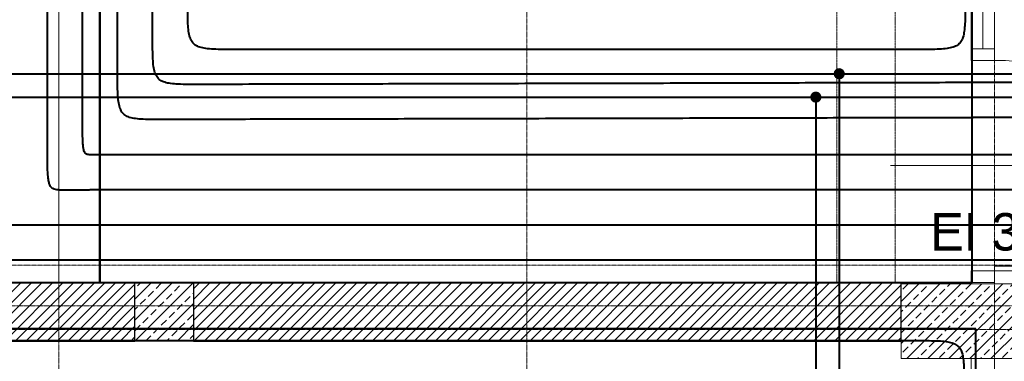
# Model space of a CAD drawing. Header units: millimetres. Extents: x 49908 to 79848, y -11883 to -3092.
# Tile 113 of 222: x 68274 to 68695, y -4640 to -4494. Entities that reach past the tile are written whole.
import ezdxf
from ezdxf.lldxf.tags import DXFTag

# ---------------------------------------------------------------- set-up
doc = ezdxf.new("R2010")
doc.units = ezdxf.units.MM
for name, pattern in [('0.5_0.5', [10, 5, -5]), ('AUSGEZOGEN', [0]), ('DASHDOT', [1, 0.5, -0.25, 0, -0.25]), ('DASHED', [19.05, 12.7, -6.35])]:
    doc.linetypes.add(name, pattern=pattern)
doc.layers.get('0').update_dxf_attribs({"color": 9, "lineweight": 9})
for name, color, linetype, lineweight in [('A opis', 9, 'Continuous', 13), ('A stolarka', 9, 'Continuous', 9), ('A_HATCH', 9, 'Continuous', 9), ('A_MUROWANE', 9, 'Continuous', 25), ('A_OSIE', 9, 'DASHDOT', 9), ('A_PRZERYW', 9, 'DASHED', 9), ('\x9dciany', 9, 'Continuous', 9)]:
    doc.layers.add(name, color=color, linetype=linetype, lineweight=lineweight)
doc.layers.add('A_WYMIAR', color=9, linetype='Continuous', lineweight=5, transparency=0.2)
for name, color, linetype, true_color in [('IS_Ogrzewanie_płaszczyznowe', 7, 'SOLID', 0xac00e6), ('IS_Przyłącza_o.p._Powrót', 7, 'DASH', 0x438955), ('IS_Przyłącza_o.p._Zasilanie', 7, 'SOLID', 0xff9124)]:
    doc.layers.add(name, color=color, linetype=linetype, true_color=true_color)
doc.layers.add('IS_Opisy_działek_Therm', color=7, linetype='SOLID')
for name, color, linetype, lineweight, true_color in [('IS_Powrót', 7, 'DASH', 25, 0x0000e6), ('IS_Rys.pętli_o.p._Powrót', 7, 'DASH', 13, 0x4c9a5f), ('IS_Rys.pętli_o.p._Zasilanie', 7, 'SOLID', 13, 0xff8c1a), ('IS_Zasilanie', 7, 'SOLID', 25, 0xeb0000)]:
    doc.layers.add(name, color=color, linetype=linetype, lineweight=lineweight, true_color=true_color)
tags = doc.linetypes.add('DASH', pattern=[15, 10, -5]).pattern_tags.tags
tags[6:7] = [DXFTag(74, 4), DXFTag(75, 0), DXFTag(340, '0'), DXFTag(46, 0.0), DXFTag(50, 0.0), DXFTag(44, 0.0), DXFTag(45, 0.0)]
tags[4:5] = [DXFTag(74, 4), DXFTag(75, 0), DXFTag(340, '0'), DXFTag(46, 0.0), DXFTag(50, 0.0), DXFTag(44, 0.0), DXFTag(45, 0.0)]
tags = doc.linetypes.add('SOLID', pattern=[10, 10, 0]).pattern_tags.tags
tags[6:7] = [DXFTag(74, 4), DXFTag(75, 0), DXFTag(340, '0'), DXFTag(46, 0.0), DXFTag(50, 0.0), DXFTag(44, 0.0), DXFTag(45, 0.0)]
tags[4:5] = [DXFTag(74, 4), DXFTag(75, 0), DXFTag(340, '0'), DXFTag(46, 0.0), DXFTag(50, 0.0), DXFTag(44, 0.0), DXFTag(45, 0.0)]

msp = doc.modelspace()

# ---------------------------------------------------------------- hatches: boundary and pattern name
at = {"lineweight": 5, "ltscale": 0.25}
h = msp.add_hatch(dxfattribs=at)
h.set_pattern_fill('ANSI33', color=256, style=0)
h.set_pattern_definition([(45, (68322.9694, -4631.6265), (-4.4901, 4.4901), []), (45, (68327.4595, -4631.6265), (-4.4901, 4.4901), [3.175, -1.5875])])
h.paths.add_polyline_path([(68322.97, -4606.63), (68322.97, -4631.63), (68347.97, -4631.63), (68347.97, -4606.63)])
h = msp.add_hatch(dxfattribs=at)
h.set_pattern_fill('ANSI33', color=256, angle=90, style=0)
h.set_pattern_definition([(45, (16000, -25), (-4.49012806, 4.49012806), []), (45, (16004.49, -25), (-4.49012806, 4.49012806), [3.175, -1.5875])])
h.paths.add_polyline_path([(68700.47, -4639.13), (68650.47, -4639.13), (68650.47, -4607.13), (68700.47, -4607.13)])
at = {"layer": 'A_HATCH', "transparency": 33554687}
h = msp.add_hatch(dxfattribs=at)
h.set_pattern_fill('ANSI31', color=256, angle=360)
h.set_pattern_definition([(45, (16000, -2e-11), (-2.24506403, 2.24506403), [])])
h.paths.add_polyline_path([(68040.47, -4266.63), (68015.47, -4266.63), (68015.47, -4506.63), (68040.47, -4506.63)])
h.paths.add_polyline_path([(68015.47, -4631.63), (68015.47, -4606.63), (67775.47, -4606.63), (67775.47, -4631.63)])
h.paths.add_polyline_path([(68322.97, -4631.63), (68322.97, -4606.63), (68040.47, -4606.63), (68040.47, -4631.63)])
h.paths.add_polyline_path([(68347.97, -4606.63), (68347.97, -4631.63), (68650.47, -4631.63), (68650.47, -4606.63)])
at = {"layer": 'IS_Opisy_działek_Therm'}
h = msp.add_hatch(color=5, dxfattribs=at)
edge = h.paths.add_edge_path()
edge.add_arc((68614.04, -4527.34), 2.4, 0, 360)
at = {"layer": 'IS_Zasilanie'}
h = msp.add_hatch(color=256, dxfattribs=at)
edge = h.paths.add_edge_path()
edge.add_arc((68624.04, -4517.34), 2.4, 0, 360)

# ---------------------------------------------------------------- linework, layer by layer
for points in [[(68322.97, -4606.63), (68322.97, -4631.63), (68347.97, -4631.63), (68347.97, -4606.63)], [(68700.47, -4639.13), (68650.47, -4639.13), (68650.47, -4607.13), (68700.47, -4607.13)]]:
    msp.add_lwpolyline(points, close=True)
at = {"layer": 'A opis', "ltscale": 0.5}
msp.add_line((68645.98, -4556.63), (68705.48, -4556.63), dxfattribs=at)
at = {"layer": 'A stolarka'}
for p, q in [((68680.47, -4506.63), (68680.47, -4266.63)), ((68690.47, -4506.63), (68690.47, -4266.63)), ((68685.47, -4506.63), (68685.47, -4276.63))]:
    msp.add_line(p, q, dxfattribs=at)
at = {"layer": 'A stolarka', "linetype": 'AUSGEZOGEN', "lineweight": 0}
msp.add_line((68692.97, -4556.63), (68677.97, -4556.63), dxfattribs=at)
for points in [[(68680.47, -4511.63), (68680.47, -4506.63), (68690.47, -4506.63), (68690.47, -4511.63)], [(68690.47, -4601.63), (68690.47, -4599.63), (68780.47, -4599.63), (68780.47, -4601.63)], [(68680.47, -4606.63), (68680.47, -4601.63), (68690.47, -4601.63), (68690.47, -4606.63)], [(68680.47, -4639.13), (68680.47, -4644.13), (68690.47, -4644.13), (68690.47, -4639.13)]]:
    msp.add_lwpolyline(points, close=True, dxfattribs=at)
msp.add_arc((68690.47, -4601.63), 90, 0, 90, dxfattribs=at)
at = {"layer": 'A_MUROWANE', "ltscale": 0.5}
for points in [[(68322.97, -4606.63), (68040.47, -4606.63), (68040.47, -4631.63), (68322.97, -4631.63)], [(68650.47, -4606.63), (68347.97, -4606.63), (68347.97, -4631.63), (68650.47, -4631.63)]]:
    msp.add_lwpolyline(points, close=True, dxfattribs=at)
at = {"layer": 'A_OSIE', "ltscale": 0.3, "transparency": 33554559}
for p, q in [((68290.47, -7140.05), (68290.47, -3902.99)), ((68490.47, -7140.05), (68490.47, -3902.99)), ((68690.47, -7140.05), (68690.47, -3902.99)), ((67440.85, -4599.13), (70341.81, -4599.13)), ((70343.66, -4616.63), (67440.85, -4616.63)), ((70341.81, -4626.63), (67440.85, -4626.63))]:
    msp.add_line(p, q, dxfattribs=at)
at = {"layer": 'A_PRZERYW', "ltscale": 0.01}
for points in [[(68622.97, -4266.63), (68622.97, -4606.63)], [(68647.97, -4266.63), (68647.97, -4606.63)]]:
    msp.add_lwpolyline(points, dxfattribs=at)
at = {"layer": 'IS_Ogrzewanie_płaszczyznowe', "lineweight": 40}
for p, q in [((68308, -4266.7), (68308, -4606.65)), ((68308, -4606.65), (68308, -4266.7)), ((68680.94, -4606.65), (68680.94, -4266.7)), ((68042.42, -4606.65), (68308, -4606.65)), ((68308, -4606.65), (68680.94, -4606.65)), ((68682.46, -4626.43), (68143.5, -4626.43)), ((68682.46, -4747.07), (68682.46, -4626.43))]:
    msp.add_line(p, q, dxfattribs=at)
at = {"layer": 'IS_Powrót', "lineweight": 40}
for p, q in [((67992.08, -4527.34), (68614.04, -4527.34)), ((68614.04, -4527.34), (68614.04, -5258.71)), ((68614.04, -4527.34), (69139.39, -4527.34))]:
    msp.add_line(p, q, dxfattribs=at)
at = {"layer": 'IS_Przyłącza_o.p._Powrót', "lineweight": 40}
for points, knots in [([(68772, -4521.12), (68771.3, -4521.12), (68768.65, -4521.12), (68763.11, -4521.12), (68754.69, -4521.12), (68744.23, -4521.12), (68732.53, -4521.12), (68720.42, -4521.12), (68708.72, -4521.12), (68698.25, -4521.12), (68689.83, -4521.12), (68684.29, -4521.12), (68681.64, -4521.12), (68680.94, -4521.12)], [0, 0, 0, 0, 0.0212104, 0.0793681, 0.1662624, 0.2736829, 0.3934192, 0.5172608, 0.6369971, 0.7444176, 0.8313119, 0.8894696, 0.91068, 0.91068, 0.91068, 0.91068]), ([(68742.01, -4551.97), (68738.64, -4551.97), (68726.03, -4551.97), (68699.62, -4551.97), (68659.51, -4551.97), (68609.62, -4551.97), (68553.86, -4551.97), (68496.15, -4551.97), (68440.39, -4551.97), (68390.5, -4551.97), (68350.39, -4551.97), (68323.98, -4551.97), (68311.37, -4551.97), (68308, -4551.97)], [0, 0, 0, 0, 0.101083, 0.378245, 0.792357, 1.304292, 1.874919, 2.465111, 3.035738, 3.547673, 3.961785, 4.238947, 4.34003, 4.34003, 4.34003, 4.34003]), ([(68713.81, -4582.11), (68708.45, -4582.11), (68688.36, -4582.11), (68646.29, -4582.11), (68582.39, -4582.11), (68502.92, -4582.11), (68414.09, -4582.11), (68322.15, -4582.11), (68233.32, -4582.11), (68153.84, -4582.11), (68089.95, -4582.11), (68047.88, -4582.11), (68027.79, -4582.11), (68022.42, -4582.11)], [0, 0, 0, 0, 0.16103, 0.602565, 1.26227, 2.07781, 2.986852, 3.927062, 4.836104, 5.651644, 6.311349, 6.752884, 6.913914, 6.913914, 6.913914, 6.913914])]:
    msp.add_open_spline(points, degree=3, knots=knots, dxfattribs=at)
at = {"layer": 'IS_Przyłącza_o.p._Zasilanie', "lineweight": 40}
for points, knots in [([(68757, -4536.12), (68756.41, -4536.12), (68754.2, -4536.12), (68749.58, -4536.12), (68742.55, -4536.12), (68733.8, -4536.12), (68724.03, -4536.12), (68713.91, -4536.12), (68704.14, -4536.12), (68695.4, -4536.12), (68688.37, -4536.12), (68683.74, -4536.12), (68681.53, -4536.12), (68680.94, -4536.12)], [0, 0, 0, 0, 0.0177168, 0.0662952, 0.138877, 0.2286041, 0.3286183, 0.4320617, 0.5320759, 0.621803, 0.6943848, 0.7429632, 0.76068, 0.76068, 0.76068, 0.76068]), ([(68727.01, -4566.97), (68723.75, -4566.97), (68711.58, -4566.97), (68686.08, -4566.97), (68647.36, -4566.97), (68599.2, -4566.97), (68545.37, -4566.97), (68489.65, -4566.97), (68435.81, -4566.97), (68387.65, -4566.97), (68348.93, -4566.97), (68323.43, -4566.97), (68311.26, -4566.97), (68308, -4566.97)], [0, 0, 0, 0, 0.097589, 0.365172, 0.764972, 1.259213, 1.810118, 2.379912, 2.930817, 3.425058, 3.824858, 4.092441, 4.19003, 4.19003, 4.19003, 4.19003]), ([(68698.81, -4597.11), (68693.56, -4597.11), (68673.91, -4597.11), (68632.75, -4597.11), (68570.24, -4597.11), (68492.49, -4597.11), (68405.59, -4597.11), (68315.64, -4597.11), (68228.75, -4597.11), (68150.99, -4597.11), (68088.49, -4597.11), (68047.32, -4597.11), (68027.67, -4597.11), (68022.42, -4597.11)], [0, 0, 0, 0, 0.157537, 0.589492, 1.234884, 2.032732, 2.922052, 3.841863, 4.731183, 5.52903, 6.174422, 6.606377, 6.763914, 6.763914, 6.763914, 6.763914])]:
    msp.add_open_spline(points, degree=3, knots=knots, dxfattribs=at)
at = {"layer": 'IS_Rys.pętli_o.p._Powrót', "lineweight": 40}
for points, knots in [([(68300.5, -4531.97), (68300.5, -4530.12), (68300.5, -4523.22), (68300.5, -4508.75), (68300.5, -4486.77), (68300.5, -4459.44), (68300.5, -4428.89), (68300.5, -4397.27), (68300.5, -4366.73), (68300.5, -4339.39), (68300.5, -4317.42), (68300.5, -4302.95), (68300.5, -4296.04), (68300.5, -4294.2)], [0, 0, 0, 0, 0.055379, 0.207224, 0.434098, 0.714564, 1.027186, 1.350527, 1.663148, 1.943615, 2.170489, 2.322334, 2.377713, 2.377713, 2.377713, 2.377713]), ([(68330.5, -4501.97), (68330.5, -4500.47), (68330.5, -4494.87), (68330.5, -4483.14), (68330.5, -4465.33), (68330.5, -4443.17), (68330.5, -4418.4), (68330.5, -4392.77), (68330.5, -4368), (68330.5, -4345.84), (68330.5, -4328.03), (68330.5, -4316.29), (68330.5, -4310.69), (68330.5, -4309.2)], [0, 0, 0, 0, 0.044898, 0.168005, 0.351942, 0.579328, 0.832783, 1.094929, 1.348385, 1.575771, 1.759708, 1.882815, 1.927713, 1.927713, 1.927713, 1.927713]), ([(68350.5, -4521.92), (68348.85, -4521.92), (68345.83, -4521.93), (68341.72, -4521.87), (68338.41, -4521.63), (68335.79, -4521.13), (68333.73, -4520.22), (68332.24, -4518.74), (68331.33, -4516.68), (68330.82, -4514.06), (68330.58, -4510.75), (68330.5, -4506.64), (68330.5, -4503.63), (68330.5, -4501.97)], [0, 0, 0, 0, 0.0497369, 0.0904692, 0.1231942, 0.1491771, 0.1703278, 0.1896424, 0.2107931, 0.236776, 0.269501, 0.3102333, 0.3599702, 0.3599702, 0.3599702, 0.3599702]), ([(68685.35, -4521.12), (68682.75, -4521.12), (68673.03, -4521.15), (68652.65, -4521.2), (68621.71, -4521.27), (68583.21, -4521.36), (68540.19, -4521.47), (68495.66, -4521.57), (68452.65, -4521.68), (68414.15, -4521.77), (68383.21, -4521.84), (68362.83, -4521.89), (68353.1, -4521.91), (68350.5, -4521.92)], [0, 0, 0, 0, 0.077989, 0.291831, 0.611335, 1.006313, 1.446575, 1.901931, 2.342193, 2.737171, 3.056675, 3.270517, 3.348506, 3.348506, 3.348506, 3.348506]), ([(68304.25, -4551.97), (68303.94, -4551.97), (68303.38, -4551.97), (68302.58, -4551.89), (68301.9, -4551.6), (68301.38, -4550.95), (68301.05, -4549.97), (68300.81, -4548.55), (68300.66, -4546.61), (68300.56, -4544.04), (68300.52, -4540.74), (68300.5, -4536.64), (68300.5, -4533.63), (68300.5, -4531.97)], [0, 0, 0, 0, 0.0093269, 0.0170343, 0.0237818, 0.0311018, 0.0409415, 0.0548537, 0.0740143, 0.0994302, 0.1320416, 0.1727634, 0.2225004, 0.2225004, 0.2225004, 0.2225004]), ([(68308, -4551.97), (68307.98, -4551.97), (68307.87, -4551.97), (68307.64, -4551.97), (68307.29, -4551.97), (68306.86, -4551.97), (68306.38, -4551.97), (68305.88, -4551.97), (68305.4, -4551.97), (68304.97, -4551.97), (68304.62, -4551.97), (68304.39, -4551.97), (68304.28, -4551.97), (68304.25, -4551.97)], [0, 0, 0, 0, 0.0008734, 0.00326822, 0.00684636, 0.01126972, 0.01620023, 0.02129977, 0.02623028, 0.03065364, 0.03423178, 0.0366266, 0.0375, 0.0375, 0.0375, 0.0375])]:
    msp.add_open_spline(points, degree=3, knots=knots, dxfattribs=at)
at = {"layer": 'IS_Rys.pętli_o.p._Zasilanie', "lineweight": 40}
for points, knots in [([(68315.5, -4516.97), (68315.5, -4515.24), (68315.5, -4508.77), (68315.5, -4495.21), (68315.5, -4474.62), (68315.5, -4449.02), (68315.5, -4420.4), (68315.5, -4390.77), (68315.5, -4362.15), (68315.5, -4336.54), (68315.5, -4315.96), (68315.5, -4302.4), (68315.5, -4295.93), (68315.5, -4294.2)], [0, 0, 0, 0, 0.051885, 0.194151, 0.406712, 0.669485, 0.962385, 1.265327, 1.558227, 1.821, 2.033562, 2.175828, 2.227713, 2.227713, 2.227713, 2.227713]), ([(68285.5, -4547.11), (68285.5, -4545.26), (68285.5, -4538.35), (68285.5, -4523.87), (68285.5, -4501.88), (68285.5, -4474.54), (68285.5, -4443.97), (68285.5, -4412.33), (68285.5, -4381.77), (68285.5, -4354.42), (68285.5, -4332.43), (68285.5, -4317.96), (68285.5, -4311.04), (68285.5, -4309.2)], [0, 0, 0, 0, 0.055411, 0.207344, 0.43435, 0.714979, 1.027782, 1.35131, 1.664114, 1.944743, 2.171749, 2.323682, 2.379093, 2.379093, 2.379093, 2.379093]), ([(68365.5, -4506.97), (68363.85, -4506.97), (68360.83, -4506.97), (68356.72, -4506.9), (68353.41, -4506.65), (68350.79, -4506.14), (68348.73, -4505.23), (68347.24, -4503.74), (68346.33, -4501.68), (68345.82, -4499.06), (68345.58, -4495.75), (68345.5, -4491.64), (68345.5, -4488.63), (68345.5, -4486.97)], [0, 0, 0, 0, 0.0497373, 0.0904721, 0.1232039, 0.1491998, 0.1703704, 0.1897083, 0.2108788, 0.2368747, 0.2696065, 0.3103414, 0.3600787, 0.3600787, 0.3600787, 0.3600787]), ([(68677.91, -4486.97), (68677.91, -4488.63), (68677.91, -4491.64), (68677.82, -4495.75), (68677.57, -4499.06), (68677.06, -4501.68), (68676.15, -4503.74), (68674.65, -4505.23), (68672.59, -4506.14), (68669.97, -4506.65), (68666.66, -4506.9), (68662.55, -4506.97), (68659.54, -4506.97), (68657.88, -4506.97)], [0, 0, 0, 0, 0.0497375, 0.0904741, 0.1232107, 0.1492158, 0.1704003, 0.1897544, 0.2109389, 0.236944, 0.2696806, 0.3104172, 0.3601547, 0.3601547, 0.3601547, 0.3601547]), ([(68657.88, -4506.97), (68655.61, -4506.97), (68647.11, -4506.97), (68629.32, -4506.97), (68602.3, -4506.97), (68568.69, -4506.97), (68531.13, -4506.97), (68492.25, -4506.97), (68454.69, -4506.97), (68421.08, -4506.97), (68394.06, -4506.97), (68376.27, -4506.97), (68367.77, -4506.97), (68365.5, -4506.97)], [0, 0, 0, 0, 0.068096, 0.254811, 0.533785, 0.878658, 1.263071, 1.660664, 2.045076, 2.38995, 2.668924, 2.855638, 2.923734, 2.923734, 2.923734, 2.923734]), ([(68335.5, -4536.92), (68333.85, -4536.93), (68330.83, -4536.94), (68326.72, -4536.87), (68323.41, -4536.63), (68320.79, -4536.13), (68318.73, -4535.22), (68317.24, -4533.74), (68316.33, -4531.68), (68315.82, -4529.06), (68315.58, -4525.75), (68315.5, -4521.64), (68315.5, -4518.63), (68315.5, -4516.97)], [0, 0, 0, 0, 0.0497369, 0.0904693, 0.1231946, 0.149178, 0.1703295, 0.1896451, 0.2107966, 0.23678, 0.2695053, 0.3102377, 0.3599746, 0.3599746, 0.3599746, 0.3599746]), ([(68685.33, -4536.12), (68682.61, -4536.12), (68672.45, -4536.15), (68651.16, -4536.2), (68618.83, -4536.27), (68578.62, -4536.36), (68533.68, -4536.47), (68487.16, -4536.57), (68442.21, -4536.68), (68402, -4536.77), (68369.67, -4536.84), (68348.38, -4536.89), (68338.22, -4536.92), (68335.5, -4536.92)], [0, 0, 0, 0, 0.081477, 0.304882, 0.638674, 1.051316, 1.511266, 1.986987, 2.446937, 2.859579, 3.193371, 3.416776, 3.498253, 3.498253, 3.498253, 3.498253]), ([(68293, -4567.11), (68292.38, -4567.11), (68291.25, -4567.11), (68289.7, -4567.03), (68288.42, -4566.78), (68287.37, -4566.19), (68286.61, -4565.17), (68286.12, -4563.72), (68285.81, -4561.75), (68285.62, -4559.18), (68285.53, -4555.88), (68285.5, -4551.78), (68285.5, -4548.76), (68285.5, -4547.11)], [0, 0, 0, 0, 0.018652, 0.0339587, 0.0465152, 0.0575423, 0.069171, 0.0837748, 0.1031653, 0.1286452, 0.1612698, 0.201993, 0.25173, 0.25173, 0.25173, 0.25173]), ([(68304.25, -4567.04), (68303.94, -4567.04), (68303.36, -4567.05), (68302.54, -4567.07), (68301.81, -4567.08), (68301.1, -4567.09), (68300.39, -4567.1), (68299.6, -4567.1), (68298.7, -4567.1), (68297.62, -4567.11), (68296.33, -4567.11), (68294.77, -4567.11), (68293.63, -4567.11), (68293, -4567.11)], [0, 0, 0, 0, 0.0093836, 0.0174145, 0.0245998, 0.0314468, 0.0384625, 0.0461542, 0.0550292, 0.0655945, 0.0783575, 0.0938252, 0.1125048, 0.1125048, 0.1125048, 0.1125048]), ([(68308, -4566.97), (68307.98, -4566.97), (68307.87, -4566.97), (68307.64, -4566.98), (68307.29, -4566.98), (68306.86, -4566.99), (68306.38, -4567), (68305.88, -4567.01), (68305.4, -4567.02), (68304.97, -4567.02), (68304.62, -4567.03), (68304.39, -4567.04), (68304.28, -4567.04), (68304.25, -4567.04)], [0, 0, 0, 0, 0.00087355, 0.00326877, 0.00684751, 0.01127163, 0.01620297, 0.02130338, 0.02623472, 0.03065883, 0.03423757, 0.0366328, 0.03750635, 0.03750635, 0.03750635, 0.03750635]), ([(68168.5, -4631.43), (68172.29, -4631.43), (68186.5, -4631.43), (68216.25, -4631.43), (68261.44, -4631.43), (68317.65, -4631.43), (68380.47, -4631.43), (68445.49, -4631.43), (68508.31, -4631.43), (68564.51, -4631.43), (68609.7, -4631.43), (68639.46, -4631.43), (68653.66, -4631.43), (68657.46, -4631.43)], [0, 0, 0, 0, 0.113882, 0.42614, 0.892689, 1.469447, 2.11233, 2.777255, 3.420139, 3.996897, 4.463446, 4.775704, 4.889586, 4.889586, 4.889586, 4.889586]), ([(68657.46, -4631.43), (68659.11, -4631.43), (68662.13, -4631.43), (68666.24, -4631.5), (68669.55, -4631.75), (68672.17, -4632.26), (68674.23, -4633.17), (68675.72, -4634.66), (68676.63, -4636.71), (68677.14, -4639.34), (68677.38, -4642.65), (68677.46, -4646.76), (68677.46, -4649.77), (68677.46, -4651.43)], [0, 0, 0, 0, 0.0497373, 0.0904721, 0.1232039, 0.1491998, 0.1703704, 0.1897083, 0.2108788, 0.2368747, 0.2696065, 0.3103414, 0.3600787, 0.3600787, 0.3600787, 0.3600787])]:
    msp.add_open_spline(points, degree=3, knots=knots, dxfattribs=at)
at = {"layer": 'IS_Zasilanie', "lineweight": 40}
for p, q in [((68002.08, -4517.34), (68624.04, -4517.34)), ((68624.04, -4517.34), (68624.04, -5248.71)), ((68624.04, -4517.34), (69149.39, -4517.34))]:
    msp.add_line(p, q, dxfattribs=at)
at = {"layer": '\x9dciany', "linetype": '0.5_0.5', "ltscale": 0.03}
msp.add_line((68290.47, -4266.63), (68290.47, -4606.63), dxfattribs=at)
at = {"layer": '\x9dciany'}
msp.add_line((68680.47, -4506.63), (68690.47, -4506.63), dxfattribs=at)

# ---------------------------------------------------------------- texts
at = {"layer": 'A_WYMIAR'}
msp.add_text('EI 30', height=16, dxfattribs=at).set_placement((68662.98, -4592.91))

doc.saveas('drawing.dxf')
